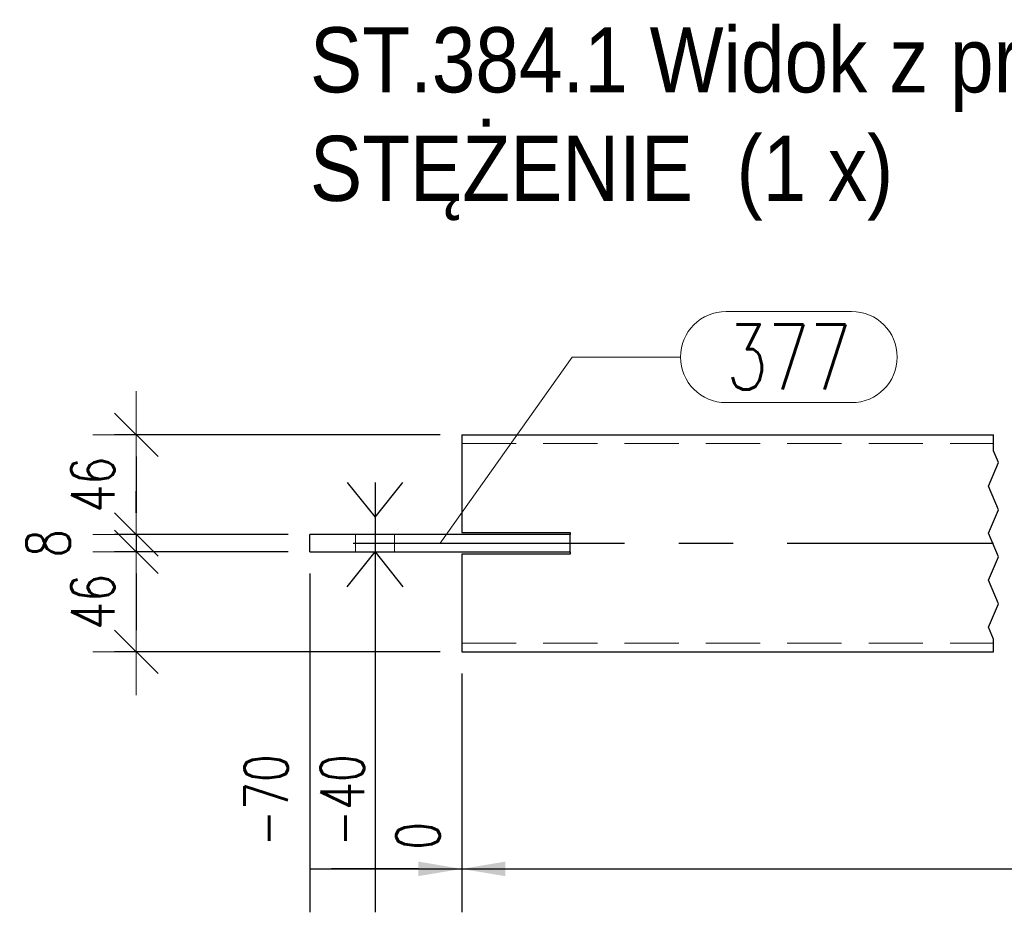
# Model space of a CAD drawing. Header units: millimetres. Extents: x -1005 to 207, y 18226 to 18896.
# Tile 38 of 50: x -70 to -25, y 18500 to 18541. Entities that reach past the tile are written whole.
import ezdxf

# ---------------------------------------------------------------- set-up
doc = ezdxf.new("R2010")
doc.units = ezdxf.units.MM
doc.header["$LTSCALE"] = 10
doc.linetypes.add('HIDDEN', pattern=[0.375, 0.25, -0.125])
doc.linetypes.add('MITTE', pattern=[2, 1.25, -0.25, 0.25, -0.25])
doc.layers.get('Defpoints').update_dxf_attribs({"color": 1})
doc.layers.add('PS_Bolt', color=4, linetype='Continuous')
doc.layers.add('PS_Mid', color=5, linetype='MITTE')
for name, color, linetype, lineweight in [('PS_DIM', 4, 'Continuous', 13), ('PS_Hidden', 2, 'HIDDEN', 9), ('PS_Pos', 1, 'Continuous', 15), ('PS_Shape', 161, 'Continuous', 30), ('PS_SOLID', 7, 'Continuous', 30), ('PS_TEXT', 3, 'Continuous', 18)]:
    doc.layers.add(name, color=color, linetype=linetype, lineweight=lineweight)
doc.styles.add('gil', font='txt', dxfattribs={"width": 0.9})
doc.styles.add('simplex', font='simplex.shx', dxfattribs={"width": 0.75})
doc.dimstyles.new('1_10_GŁ_DS1-LS10', dxfattribs={"dimtxt": 2, "dimasz": 2, "dimexe": 2, "dimexo": 1, "dimgap": 1, "dimtad": 1, "dimjust": 4, "dimdec": 0, "dimlfac": 10, "dimtxsty": 'simplex', "dimblk1": 'NONE', "dimsah": 1, "dimcen": 2, "dimclrd": 256, "dimclre": 256, "dimclrt": 3, "dimadec": 1, "dimazin": 0, "dimtfac": 1, "dimtdec": 0, "dimtmove": 2, "dimatfit": 3, "dimfxl": 1, "dimarcsym": 0})
doc.dimstyles.new('1_10_SC', dxfattribs={"dimtxt": 2, "dimasz": 1, "dimexe": 1, "dimexo": 1, "dimgap": 1, "dimtad": 1, "dimdec": 0, "dimlfac": 10, "dimtxsty": 'simplex', "dimblk": 'dimznak', "dimcen": 2, "dimclrd": 256, "dimclre": 256, "dimclrt": 3, "dimadec": 1, "dimazin": 0, "dimtfac": 1, "dimtdec": 0, "dimtix": 1, "dimtmove": 2, "dimatfit": 3, "dimldrblk": 'dim-grot', "dimfxl": 1, "dimarcsym": 0})

# ---------------------------------------------------------------- blocks, each defined once
blk = doc.blocks.new('dimznak')
at = {"color": 0}
for points in [[(0, 2), (0, -2)], [(-2, 0), (2, 0)]]:
    blk.add_lwpolyline(points, dxfattribs=at)
at = {"color": 2}
blk.add_lwpolyline([(1, 1), (-1, -1)], dxfattribs=at)
blk = doc.blocks.new('*D1030')
at = {"layer": 'Defpoints', "color": 0, "transparency": 16777216}
for p in [(-49.849, 18521.795), (-64.849, 18517.195), (-56.849, 18517.195)]:
    blk.add_point(p, dxfattribs=at)
at = {"layer": 'PS_DIM', "lineweight": -2, "transparency": 16777216}
for p, q in [((-50.849, 18521.795), (-65.849, 18521.795)), ((-64.849, 18520.795), (-64.849, 18518.195)), ((-57.849, 18517.195), (-65.849, 18517.195))]:
    blk.add_line(p, q, dxfattribs=at)
for p, rotation in [((-64.849, 18521.795), 90), ((-64.849, 18517.195), 270)]:
    blk.add_blockref('dimznak', p, dxfattribs=dict(at, rotation=rotation))
at = {"layer": 'PS_DIM', "color": 3, "transparency": 16777216, "insert": (-66.849, 18519.495), "char_height": 2, "attachment_point": 5, "rotation": 90, "style": 'simplex'}
blk.add_mtext('46', dxfattribs=at)
blk = doc.blocks.new('dim-grot')
blk.add_hatch(color=256).paths.add_polyline_path([(0, 0), (-2, 0.5), (-2, -0.5)])
blk.add_lwpolyline([(0, 0), (-2, 0.5), (-2, -0.5), (0, 0)])
blk = doc.blocks.new('*D1031')
at = {"layer": 'Defpoints', "color": 0, "transparency": 16777216}
for p in [(-56.849, 18517.195), (-64.849, 18516.395), (-56.849, 18516.395)]:
    blk.add_point(p, dxfattribs=at)
at = {"layer": 'PS_DIM', "lineweight": -2, "transparency": 16777216}
for p, q in [((-64.849, 18518.195), (-64.849, 18519.195)), ((-57.849, 18517.195), (-65.849, 18517.195)), ((-64.849, 18517.195), (-64.849, 18516.395)), ((-57.849, 18516.395), (-65.849, 18516.395)), ((-64.849, 18515.395), (-64.849, 18514.395))]:
    blk.add_line(p, q, dxfattribs=at)
for p, rotation in [((-64.849, 18517.195), 270), ((-64.849, 18516.395), 90)]:
    blk.add_blockref('dimznak', p, dxfattribs=dict(at, rotation=rotation))
at = {"layer": 'PS_DIM', "color": 3, "transparency": 16777216, "insert": (-68.91, 18516.795), "char_height": 2, "attachment_point": 5, "rotation": 90, "style": 'simplex'}
blk.add_mtext('8', dxfattribs=at)
blk = doc.blocks.new('*D1032')
at = {"layer": 'Defpoints', "color": 0, "transparency": 16777216}
for p in [(-56.849, 18516.395), (-64.849, 18511.795), (-49.849, 18511.795)]:
    blk.add_point(p, dxfattribs=at)
at = {"layer": 'PS_DIM', "lineweight": -2, "transparency": 16777216}
for p, q in [((-57.849, 18516.395), (-65.849, 18516.395)), ((-64.849, 18515.395), (-64.849, 18512.795)), ((-50.849, 18511.795), (-65.849, 18511.795))]:
    blk.add_line(p, q, dxfattribs=at)
for p, rotation in [((-64.849, 18516.395), 90), ((-64.849, 18511.795), 270)]:
    blk.add_blockref('dimznak', p, dxfattribs=dict(at, rotation=rotation))
at = {"layer": 'PS_DIM', "color": 3, "transparency": 16777216, "insert": (-66.849, 18514.095), "char_height": 2, "attachment_point": 5, "rotation": 90, "style": 'simplex'}
blk.add_mtext('46', dxfattribs=at)
blk = doc.blocks.new('*D1276')
at = {"layer": 'Defpoints', "color": 0, "transparency": 16777216}
for p in [(-56.849, 18516.395), (-49.849, 18511.795), (-49.849, 18501.795)]:
    blk.add_point(p, dxfattribs=at)
at = {"layer": 'PS_DIM', "lineweight": -2, "transparency": 16777216}
for p, q in [((-56.849, 18515.395), (-56.849, 18499.795)), ((-49.849, 18510.795), (-49.849, 18499.795)), ((-56.849, 18501.795), (-51.849, 18501.795))]:
    blk.add_line(p, q, dxfattribs=at)
at = {"layer": 'PS_DIM', "transparency": 16777216}
blk.add_solid([(-51.849, 18502.129), (-51.849, 18501.462), (-49.849, 18501.795)], dxfattribs=at)
at = {"layer": 'PS_DIM', "color": 3, "transparency": 16777216, "insert": (-58.869, 18504.958), "char_height": 2, "attachment_point": 5, "rotation": 90, "style": 'simplex'}
blk.add_mtext('-70', dxfattribs=at)
blk = doc.blocks.new('_None')
blk = doc.blocks.new('*D1277')
at = {"layer": 'Defpoints', "color": 0, "transparency": 16777216}
for p in [(-53.849, 18516.395), (-49.849, 18511.795), (-49.849, 18501.795)]:
    blk.add_point(p, dxfattribs=at)
at = {"layer": 'PS_DIM', "lineweight": -2, "transparency": 16777216}
for p, q in [((-53.849, 18515.395), (-53.849, 18499.795)), ((-49.849, 18510.795), (-49.849, 18499.795)), ((-53.849, 18501.795), (-55.849, 18501.795)), ((-53.849, 18501.795), (-49.849, 18501.795)), ((-47.849, 18501.795), (-45.849, 18501.795))]:
    blk.add_line(p, q, dxfattribs=at)
at = {"layer": 'PS_DIM', "transparency": 16777216}
blk.add_solid([(-47.849, 18502.129), (-47.849, 18501.462), (-49.849, 18501.795)], dxfattribs=at)
at = {"layer": 'PS_DIM', "color": 3, "transparency": 16777216, "insert": (-55.355, 18504.958), "char_height": 2, "attachment_point": 5, "rotation": 90, "style": 'simplex'}
blk.add_mtext('-40', dxfattribs=at)
blk = doc.blocks.new('*D1278')
at = {"layer": 'Defpoints', "color": 0, "transparency": 16777216}
for p in [(-49.849, 18511.795), (-49.849, 18511.795), (-49.849, 18501.795)]:
    blk.add_point(p, dxfattribs=at)
at = {"layer": 'PS_DIM', "lineweight": -2, "transparency": 16777216}
for p, q in [((-49.849, 18510.795), (-49.849, 18499.795)), ((-49.849, 18510.795), (-49.849, 18499.795)), ((-51.849, 18501.795), (-53.849, 18501.795)), ((-49.849, 18501.795), (-47.849, 18501.795))]:
    blk.add_line(p, q, dxfattribs=at)
at = {"layer": 'PS_DIM', "transparency": 16777216}
blk.add_solid([(-51.849, 18502.129), (-51.849, 18501.462), (-49.849, 18501.795)], dxfattribs=at)
at = {"layer": 'PS_DIM', "color": 3, "transparency": 16777216, "insert": (-51.869, 18503.315), "char_height": 2, "attachment_point": 5, "rotation": 90, "style": 'simplex'}
blk.add_mtext('0', dxfattribs=at)
blk = doc.blocks.new('*D1279')
at = {"layer": 'Defpoints', "color": 0, "transparency": 16777216}
for p in [(-1.849, 18516.395), (-49.849, 18511.795), (-1.849, 18501.795)]:
    blk.add_point(p, dxfattribs=at)
at = {"layer": 'PS_DIM', "lineweight": -2, "transparency": 16777216}
for p, q in [((-1.849, 18515.395), (-1.849, 18499.795)), ((-49.849, 18510.795), (-49.849, 18499.795)), ((-49.849, 18501.795), (-3.849, 18501.795))]:
    blk.add_line(p, q, dxfattribs=at)
at = {"layer": 'PS_DIM', "transparency": 16777216}
blk.add_solid([(-3.849, 18502.129), (-3.849, 18501.462), (-1.849, 18501.795)], dxfattribs=at)
at = {"layer": 'PS_DIM', "color": 3, "transparency": 16777216, "insert": (-3.869, 18505.208), "char_height": 2, "attachment_point": 5, "rotation": 90, "style": 'simplex'}
blk.add_mtext('1144', dxfattribs=at)
blk = doc.blocks.new('*D1280')
at = {"layer": 'Defpoints', "color": 0, "transparency": 16777216}
for p in [(9.383, 18516.478), (-49.849, 18511.795), (9.383, 18501.795)]:
    blk.add_point(p, dxfattribs=at)
at = {"layer": 'PS_DIM', "lineweight": -2, "transparency": 16777216}
for p, q in [((9.383, 18515.478), (9.383, 18499.795)), ((-49.849, 18510.795), (-49.849, 18499.795)), ((-49.849, 18501.795), (7.383, 18501.795))]:
    blk.add_line(p, q, dxfattribs=at)
at = {"layer": 'PS_DIM', "transparency": 16777216}
blk.add_solid([(7.383, 18502.129), (7.383, 18501.462), (9.383, 18501.795)], dxfattribs=at)
at = {"layer": 'PS_DIM', "color": 3, "transparency": 16777216, "insert": (7.363, 18505.315), "char_height": 2, "attachment_point": 5, "rotation": 90, "style": 'simplex'}
blk.add_mtext('1257', dxfattribs=at)
blk = doc.blocks.new('*D1281')
at = {"layer": 'Defpoints', "color": 0, "transparency": 16777216}
for p in [(14.208, 18516.429), (-49.849, 18511.795), (14.208, 18501.795)]:
    blk.add_point(p, dxfattribs=at)
at = {"layer": 'PS_DIM', "lineweight": -2, "transparency": 16777216}
for p, q in [((14.208, 18515.429), (14.208, 18499.795)), ((-49.849, 18510.795), (-49.849, 18499.795)), ((-49.849, 18501.795), (12.208, 18501.795))]:
    blk.add_line(p, q, dxfattribs=at)
at = {"layer": 'PS_DIM', "transparency": 16777216}
blk.add_solid([(12.208, 18502.129), (12.208, 18501.462), (14.208, 18501.795)], dxfattribs=at)
at = {"layer": 'PS_DIM', "color": 3, "transparency": 16777216, "insert": (12.188, 18505.315), "char_height": 2, "attachment_point": 5, "rotation": 90, "style": 'simplex'}
blk.add_mtext('1305', dxfattribs=at)
blk = doc.blocks.new('*D1282')
at = {"layer": 'Defpoints', "color": 0, "transparency": 16777216}
for p in [(26.982, 18516.395), (-49.849, 18511.795), (26.982, 18501.795)]:
    blk.add_point(p, dxfattribs=at)
at = {"layer": 'PS_DIM', "lineweight": -2, "transparency": 16777216}
for p, q in [((26.982, 18515.395), (26.982, 18499.795)), ((-49.849, 18510.795), (-49.849, 18499.795)), ((-49.849, 18501.795), (24.982, 18501.795))]:
    blk.add_line(p, q, dxfattribs=at)
at = {"layer": 'PS_DIM', "transparency": 16777216}
blk.add_solid([(24.982, 18502.129), (24.982, 18501.462), (26.982, 18501.795)], dxfattribs=at)
at = {"layer": 'PS_DIM', "color": 3, "transparency": 16777216, "insert": (24.962, 18505.315), "char_height": 2, "attachment_point": 5, "rotation": 90, "style": 'simplex'}
blk.add_mtext('1433', dxfattribs=at)
blk = doc.blocks.new('*D1283')
at = {"layer": 'Defpoints', "color": 0, "transparency": 16777216}
for p in [(72.982, 18516.395), (-49.849, 18511.795), (72.982, 18501.795)]:
    blk.add_point(p, dxfattribs=at)
at = {"layer": 'PS_DIM', "lineweight": -2, "transparency": 16777216}
for p, q in [((72.982, 18515.395), (72.982, 18499.795)), ((-49.849, 18510.795), (-49.849, 18499.795)), ((-49.849, 18501.795), (70.982, 18501.795))]:
    blk.add_line(p, q, dxfattribs=at)
at = {"layer": 'PS_DIM', "transparency": 16777216}
blk.add_solid([(70.982, 18502.129), (70.982, 18501.462), (72.982, 18501.795)], dxfattribs=at)
at = {"layer": 'PS_DIM', "color": 3, "transparency": 16777216, "insert": (70.962, 18505.458), "char_height": 2, "attachment_point": 5, "rotation": 90, "style": 'simplex'}
blk.add_mtext('3657', dxfattribs=at)
blk = doc.blocks.new('*D1284')
at = {"layer": 'Defpoints', "color": 0, "transparency": 16777216}
for p in [(85.756, 18516.366), (-49.849, 18511.795), (85.756, 18501.795)]:
    blk.add_point(p, dxfattribs=at)
at = {"layer": 'PS_DIM', "lineweight": -2, "transparency": 16777216}
for p, q in [((85.756, 18515.366), (85.756, 18499.795)), ((-49.849, 18510.795), (-49.849, 18499.795)), ((-49.849, 18501.795), (83.756, 18501.795))]:
    blk.add_line(p, q, dxfattribs=at)
at = {"layer": 'PS_DIM', "transparency": 16777216}
blk.add_solid([(83.756, 18502.129), (83.756, 18501.462), (85.756, 18501.795)], dxfattribs=at)
at = {"layer": 'PS_DIM', "color": 3, "transparency": 16777216, "insert": (83.736, 18505.458), "char_height": 2, "attachment_point": 5, "rotation": 90, "style": 'simplex'}
blk.add_mtext('3785', dxfattribs=at)
blk = doc.blocks.new('*D1285')
at = {"layer": 'Defpoints', "color": 0, "transparency": 16777216}
for p in [(90.581, 18516.489), (-49.849, 18511.795), (90.581, 18501.795)]:
    blk.add_point(p, dxfattribs=at)
at = {"layer": 'PS_DIM', "lineweight": -2, "transparency": 16777216}
for p, q in [((90.581, 18515.489), (90.581, 18499.795)), ((-49.849, 18510.795), (-49.849, 18499.795)), ((-49.849, 18501.795), (88.581, 18501.795))]:
    blk.add_line(p, q, dxfattribs=at)
at = {"layer": 'PS_DIM', "transparency": 16777216}
blk.add_solid([(88.581, 18502.129), (88.581, 18501.462), (90.581, 18501.795)], dxfattribs=at)
at = {"layer": 'PS_DIM', "color": 3, "transparency": 16777216, "insert": (88.561, 18505.458), "char_height": 2, "attachment_point": 5, "rotation": 90, "style": 'simplex'}
blk.add_mtext('3833', dxfattribs=at)
blk = doc.blocks.new('*D1286')
at = {"layer": 'Defpoints', "color": 0, "transparency": 16777216}
for p in [(101.813, 18516.395), (-49.849, 18511.795), (101.813, 18501.795)]:
    blk.add_point(p, dxfattribs=at)
at = {"layer": 'PS_DIM', "lineweight": -2, "transparency": 16777216}
for p, q in [((101.813, 18515.395), (101.813, 18499.795)), ((-49.849, 18510.795), (-49.849, 18499.795)), ((-49.849, 18501.795), (99.813, 18501.795))]:
    blk.add_line(p, q, dxfattribs=at)
at = {"layer": 'PS_DIM', "transparency": 16777216}
blk.add_solid([(99.813, 18502.129), (99.813, 18501.462), (101.813, 18501.795)], dxfattribs=at)
at = {"layer": 'PS_DIM', "color": 3, "transparency": 16777216, "insert": (99.793, 18505.422), "char_height": 2, "attachment_point": 5, "rotation": 90, "style": 'simplex'}
blk.add_mtext('3946', dxfattribs=at)
blk = doc.blocks.new('*D1287')
at = {"layer": 'Defpoints', "color": 0, "transparency": 16777216}
for p in [(153.813, 18516.55), (-49.849, 18511.795), (153.813, 18501.795)]:
    blk.add_point(p, dxfattribs=at)
at = {"layer": 'PS_DIM', "lineweight": -2, "transparency": 16777216}
for p, q in [((153.813, 18515.55), (153.813, 18499.795)), ((-49.849, 18510.795), (-49.849, 18499.795)), ((-49.849, 18501.795), (151.813, 18501.795))]:
    blk.add_line(p, q, dxfattribs=at)
at = {"layer": 'PS_DIM', "transparency": 16777216}
blk.add_solid([(151.813, 18502.129), (151.813, 18501.462), (153.813, 18501.795)], dxfattribs=at)
at = {"layer": 'PS_DIM', "color": 3, "transparency": 16777216, "insert": (151.793, 18505.315), "char_height": 2, "attachment_point": 5, "rotation": 90, "style": 'simplex'}
blk.add_mtext('5130', dxfattribs=at)
blk = doc.blocks.new('*D1288')
at = {"layer": 'Defpoints', "color": 0, "transparency": 16777216}
for p in [(156.813, 18516.395), (-49.849, 18511.795), (156.813, 18501.795)]:
    blk.add_point(p, dxfattribs=at)
at = {"layer": 'PS_DIM', "lineweight": -2, "transparency": 16777216}
for p, q in [((156.813, 18515.395), (156.813, 18499.795)), ((-49.849, 18510.795), (-49.849, 18499.795)), ((-49.849, 18501.795), (154.813, 18501.795))]:
    blk.add_line(p, q, dxfattribs=at)
at = {"layer": 'PS_DIM', "transparency": 16777216}
blk.add_solid([(154.813, 18502.129), (154.813, 18501.462), (156.813, 18501.795)], dxfattribs=at)
at = {"layer": 'PS_DIM', "color": 3, "transparency": 16777216, "insert": (158.67, 18505.315), "char_height": 2, "attachment_point": 5, "rotation": 90, "style": 'simplex'}
blk.add_mtext('5160', dxfattribs=at)
blk = doc.blocks.new('*X1682')
at = {"color": 3, "style": 'gil', "width": 0.9}
for s, p in [('ST.384.1 Widok z przodu (Sc1:10)', (-56.849, 18537.566)), ('STĘŻENIE  (1 x)', (-56.849, 18532.566))]:
    blk.add_text(s, height=3, dxfattribs=at).set_placement(p)
blk = doc.blocks.new('*X1683')
at = {"color": 4, "linetype": 'Continuous'}
for p, q in [((-55.129, 18519.595), (-53.849, 18517.995)), ((-53.849, 18517.995), (-52.569, 18519.595)), ((-53.849, 18519.595), (-53.849, 18514.795)), ((-55.129, 18514.795), (-53.849, 18516.395)), ((-53.849, 18516.395), (-52.569, 18514.795))]:
    blk.add_line(p, q, dxfattribs=at)
blk = doc.blocks.new('*X1690')
at = {"color": 1}
for p, q in [((-25.349, 18521.052), (-25.349, 18521.795)), ((-25.12, 18520.51), (-25.349, 18521.052)), ((-25.578, 18519.427), (-25.12, 18520.51)), ((-25.12, 18518.343), (-25.578, 18519.427)), ((-25.578, 18517.26), (-25.12, 18518.343)), ((-25.12, 18516.176), (-25.578, 18517.26)), ((-25.578, 18515.092), (-25.12, 18516.176)), ((-25.12, 18514.009), (-25.578, 18515.092)), ((-25.578, 18512.925), (-25.12, 18514.009)), ((-25.349, 18512.383), (-25.578, 18512.925)), ((-25.349, 18511.795), (-25.349, 18512.383))]:
    blk.add_line(p, q, dxfattribs=at)
at = {"layer": 'PS_Hidden', "color": 2, "linetype": 'HIDDEN'}
for p, q in [((-49.849, 18521.395), (-25.349, 18521.395)), ((-54.749, 18516.395), (-54.749, 18517.195)), ((-52.949, 18516.395), (-52.949, 18517.195)), ((-49.849, 18512.195), (-25.349, 18512.195))]:
    blk.add_line(p, q, dxfattribs=at)
at = {"layer": 'PS_Mid', "color": 5, "linetype": 'MITTE'}
for p, q in [((-53.849, 18518.195), (-53.849, 18515.395)), ((-53.849, 18518.195), (-53.849, 18515.395)), ((-54.849, 18516.795), (-25.349, 18516.795))]:
    blk.add_line(p, q, dxfattribs=at)
at = {"layer": 'PS_SOLID', "color": 7, "linetype": 'Continuous'}
for p, q in [((-49.849, 18521.795), (-49.849, 18517.295)), ((-49.849, 18521.795), (-25.349, 18521.795)), ((-56.849, 18516.395), (-56.849, 18517.195)), ((-44.849, 18517.195), (-56.849, 18517.195)), ((-49.849, 18517.295), (-44.849, 18517.295)), ((-44.849, 18517.295), (-44.849, 18517.195)), ((-44.849, 18516.395), (-44.849, 18517.195)), ((-56.849, 18516.395), (-44.849, 18516.395)), ((-49.849, 18516.295), (-49.849, 18511.795)), ((-44.849, 18516.295), (-49.849, 18516.295)), ((-44.849, 18516.395), (-44.849, 18516.295)), ((-49.849, 18511.795), (-25.349, 18511.795))]:
    blk.add_line(p, q, dxfattribs=at)
blk = doc.blocks.new('*X1691')
at = {"color": 4, "linetype": 'Continuous'}
for p, q in [((-55.129, 18519.595), (-53.849, 18517.995)), ((-53.849, 18517.995), (-52.569, 18519.595)), ((-53.849, 18519.595), (-53.849, 18514.795)), ((-55.129, 18514.795), (-53.849, 18516.395)), ((-53.849, 18516.395), (-52.569, 18514.795))]:
    blk.add_line(p, q, dxfattribs=at)
blk = doc.blocks.new('*X1704')
at = {"color": 1}
for p, q in [((-37.669, 18527.475), (-31.884, 18527.475)), ((-50.849, 18516.795), (-44.769, 18525.375)), ((-44.769, 18525.375), (-39.769, 18525.375)), ((-37.669, 18523.275), (-31.884, 18523.275))]:
    blk.add_line(p, q, dxfattribs=at)
for centre, start, end in [((-37.669, 18525.375), 90, 270), ((-31.884, 18525.375), 270, 90)]:
    blk.add_arc(centre, 2.1, start, end, dxfattribs=at)
at = {"color": 2, "style": 'simplex', "width": 0.75}
blk.add_text('377', height=3, dxfattribs=at).set_placement((-37.669, 18523.875))

msp = doc.modelspace()

# ---------------------------------------------------------------- block references
at = {"layer": 'PS_Bolt', "color": 4}
for name in ['*X1683', '*X1691']:
    msp.add_blockref(name, (0, 0), dxfattribs=at)
at = {"layer": 'PS_Pos'}
msp.add_blockref('*X1704', (0, 0), dxfattribs=at)
at = {"layer": 'PS_Shape', "color": 40}
msp.add_blockref('*X1690', (0, 0), dxfattribs=at)
at = {"layer": 'PS_TEXT'}
msp.add_blockref('*X1682', (0, 0), dxfattribs=at)

# ---------------------------------------------------------------- dimensions: what is measured, and where the dimension line sits
at = {"layer": 'PS_DIM'}
for base, p1, p2, picture, middle in [((-64.849, 18517.195), (-49.849, 18521.795), (-56.849, 18517.195), '*D1030', (-66.849, 18519.495)), ((-64.849, 18511.795), (-56.849, 18516.395), (-49.849, 18511.795), '*D1032', (-66.849, 18514.095))]:
    dim = msp.add_linear_dim(base=base, p1=p1, p2=p2, angle=90, dimstyle='1_10_SC', dxfattribs=at)
    dim.commit()
    dim.dimension.update_dxf_attribs({"geometry": picture, "text_midpoint": middle})
dim = msp.add_linear_dim(base=(-64.849, 18516.395), p1=(-56.849, 18517.195), p2=(-56.849, 18516.395), angle=90, dimstyle='1_10_SC', dxfattribs=at)
dim.commit()
dim.dimension.update_dxf_attribs({"geometry": '*D1031', "text_midpoint": (-68.91, 18516.795), "dimtype": 160})
for base, p1, p2, text, picture, middle in [((153.813, 18501.795), (-49.849, 18511.795), (153.813, 18516.55), '5130', '*D1287', (151.793, 18505.315)), ((90.581, 18501.795), (-49.849, 18511.795), (90.581, 18516.489), '3833', '*D1285', (88.561, 18505.458)), ((9.383, 18501.795), (-49.849, 18511.795), (9.383, 18516.478), '1257', '*D1280', (7.363, 18505.315)), ((-49.849, 18501.795), (-56.849, 18516.395), (-49.849, 18511.795), '-70', '*D1276', (-58.869, 18504.958)), ((-49.849, 18501.795), (-53.849, 18516.395), (-49.849, 18511.795), '-40', '*D1277', (-55.355, 18504.958)), ((14.208, 18501.795), (-49.849, 18511.795), (14.208, 18516.429), '1305', '*D1281', (12.188, 18505.315)), ((-1.849, 18501.795), (-49.849, 18511.795), (-1.849, 18516.395), '1144', '*D1279', (-3.869, 18505.208)), ((26.982, 18501.795), (-49.849, 18511.795), (26.982, 18516.395), '1433', '*D1282', (24.962, 18505.315)), ((72.982, 18501.795), (-49.849, 18511.795), (72.982, 18516.395), '3657', '*D1283', (70.962, 18505.458)), ((101.813, 18501.795), (-49.849, 18511.795), (101.813, 18516.395), '3946', '*D1286', (99.793, 18505.422)), ((156.813, 18501.795), (-49.849, 18511.795), (156.813, 18516.395), '5160', '*D1288', (158.67, 18505.315)), ((85.756, 18501.795), (-49.849, 18511.795), (85.756, 18516.366), '3785', '*D1284', (83.736, 18505.458)), ((-49.849, 18501.795), (-49.849, 18511.795), (-49.849, 18511.795), '0', '*D1278', (-51.869, 18503.315))]:
    dim = msp.add_linear_dim(base=base, p1=p1, p2=p2, text=text, dimstyle='1_10_GŁ_DS1-LS10', dxfattribs=at)
    dim.commit()
    dim.dimension.update_dxf_attribs({"geometry": picture, "text_midpoint": middle, "dimtype": 160, "text_rotation": 90})

doc.saveas('drawing.dxf')
